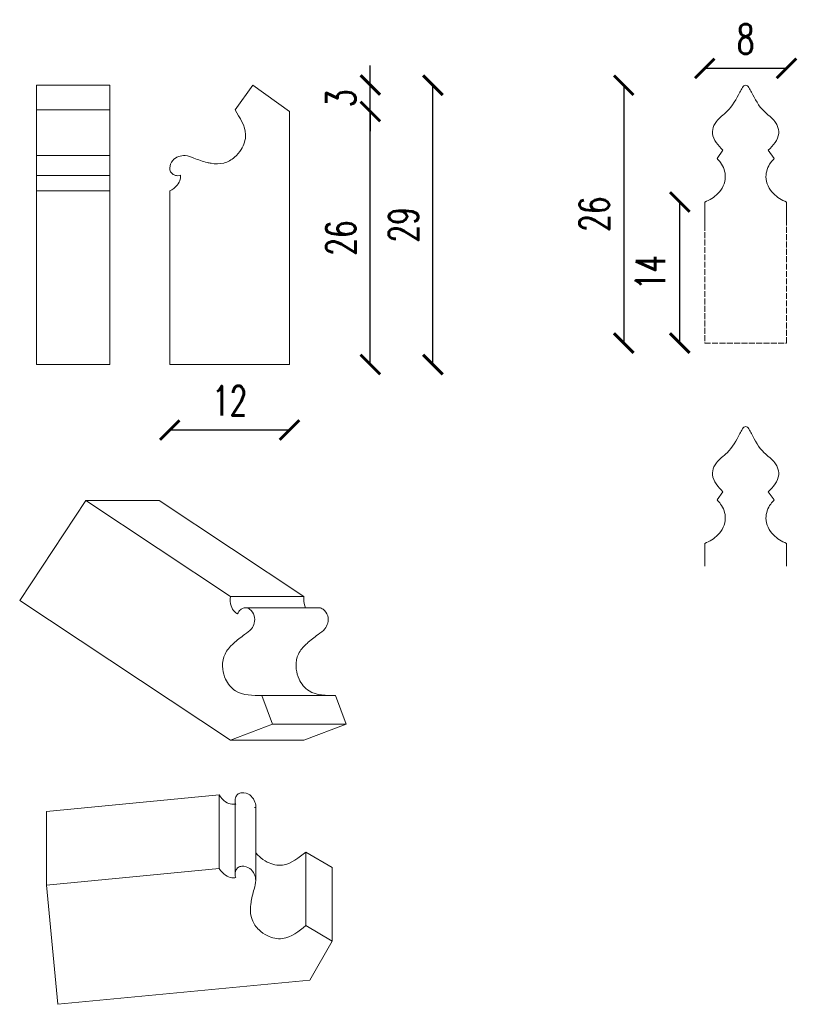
# Model space of a CAD drawing. Header units: millimetres. Extents: x -37887 to 94344, y -69777 to 116976.
# Tile 20 of 205: x 6866 to 7659, y 18589 to 19594. Entities that reach past the tile are written whole.
import ezdxf

# ---------------------------------------------------------------- set-up
doc = ezdxf.new("R2010")
doc.units = ezdxf.units.MM
doc.linetypes.add('ACAD_ISO02W100', pattern=[15, 12, -3])
doc.layers.add('01_inwentaryzacja', color=8, linetype='Continuous', lineweight=9)
doc.layers.add('0_WYMIAROWANIE', color=6, linetype='Continuous', lineweight=9)
doc.styles.add('ROMANS', font='romans', dxfattribs={"width": 0.7})
doc.dimstyles.new('MAŁE WYMIARY', dxfattribs={"dimtxt": 30, "dimasz": 20, "dimexe": 0.18, "dimexo": 0.0625, "dimgap": 15, "dimtad": 1, "dimtoh": 1, "dimdec": 0, "dimlfac": 0.1, "dimzin": 0, "dimdsep": 46, "dimtxsty": 'ROMANS', "dimblk": 'ARCHTICK', "dimcen": 0.09, "dimse1": 1, "dimse2": 1, "dimadec": 0, "dimazin": 0, "dimtfac": 1, "dimtdec": 0, "dimtix": 1, "dimtmove": 1, "dimatfit": 3, "dimldrblk": 'ARCHTICK', "dimfxl": 0, "dimtolj": 1, "dimtzin": 0, "dimarcsym": 0})

# ---------------------------------------------------------------- blocks, each defined once
blk = doc.blocks.new('_ARCHTICK')
at = {"color": 0, "linetype": 'ByBlock', "const_width": 0.15}
blk.add_lwpolyline([(-0.5, -0.5), (0.5, 0.5)], dxfattribs=at)
blk = doc.blocks.new('*D145')
at = {"layer": '0_WYMIAROWANIE', "color": 0, "lineweight": -2}
blk.add_line((7482.2, 19526.8), (7482.2, 19263.7), dxfattribs=at)
at = {"layer": 'Defpoints', "color": 0}
for p in [(7606.6, 19526.8), (7482.2, 19263.7), (7606.6, 19263.7)]:
    blk.add_point(p, dxfattribs=at)
at = {"layer": '0_WYMIAROWANIE', "color": 0, "lineweight": -2, "xscale": 20, "yscale": 20, "zscale": 20}
for p, rotation in [((7482.2, 19526.8), 90), ((7482.2, 19263.7), 270)]:
    blk.add_blockref('_ARCHTICK', p, dxfattribs=dict(at, rotation=rotation))
at = {"layer": '0_WYMIAROWANIE', "color": 0, "insert": (7452.2, 19395.2), "char_height": 30, "attachment_point": 5, "rotation": 90, "style": 'ROMANS'}
blk.add_mtext('\\A1;26', dxfattribs=at)
blk = doc.blocks.new('*D146')
at = {"layer": '0_WYMIAROWANIE', "color": 0, "lineweight": -2}
blk.add_line((7648.3, 19544), (7564.9, 19544), dxfattribs=at)
at = {"layer": 'Defpoints', "color": 0}
for p in [(7564.9, 19544), (7564.9, 19239), (7648.3, 19239)]:
    blk.add_point(p, dxfattribs=at)
at = {"layer": '0_WYMIAROWANIE', "color": 0, "lineweight": -2, "xscale": 20, "yscale": 20, "zscale": 20, "rotation": 180}
blk.add_blockref('_ARCHTICK', (7564.9, 19544), dxfattribs=at)
at = {"layer": '0_WYMIAROWANIE', "color": 0, "lineweight": -2, "xscale": 20, "yscale": 20, "zscale": 20}
blk.add_blockref('_ARCHTICK', (7648.3, 19544), dxfattribs=at)
at = {"layer": '0_WYMIAROWANIE', "color": 0, "insert": (7606.6, 19574), "char_height": 30, "attachment_point": 5, "style": 'ROMANS'}
blk.add_mtext('\\A1;8', dxfattribs=at)
blk = doc.blocks.new('*D147')
at = {"layer": '0_WYMIAROWANIE', "color": 0, "lineweight": -2}
blk.add_line((7539.4, 19263.7), (7539.4, 19407.6), dxfattribs=at)
at = {"layer": 'Defpoints', "color": 0}
for p in [(7539.4, 19407.6), (7564.9, 19407.6), (7564.9, 19263.7)]:
    blk.add_point(p, dxfattribs=at)
at = {"layer": '0_WYMIAROWANIE', "color": 0, "lineweight": -2, "xscale": 20, "yscale": 20, "zscale": 20}
for p, rotation in [((7539.4, 19407.6), 90), ((7539.4, 19263.7), 270)]:
    blk.add_blockref('_ARCHTICK', p, dxfattribs=dict(at, rotation=rotation))
at = {"layer": '0_WYMIAROWANIE', "color": 0, "insert": (7509.4, 19335.6), "char_height": 30, "attachment_point": 5, "rotation": 90, "style": 'ROMANS'}
blk.add_mtext('\\A1;14', dxfattribs=at)
blk = doc.blocks.new('*D148')
at = {"layer": '0_WYMIAROWANIE', "color": 0, "lineweight": -2}
blk.add_line((7223.5, 19241.8), (7223.5, 19500), dxfattribs=at)
at = {"layer": 'Defpoints', "color": 0}
for p in [(7141, 19500), (7223.5, 19500), (7141, 19241.8)]:
    blk.add_point(p, dxfattribs=at)
at = {"layer": '0_WYMIAROWANIE', "color": 0, "lineweight": -2, "xscale": 20, "yscale": 20, "zscale": 20}
for p, rotation in [((7223.5, 19500), 90), ((7223.5, 19241.8), 270)]:
    blk.add_blockref('_ARCHTICK', p, dxfattribs=dict(at, rotation=rotation))
at = {"layer": '0_WYMIAROWANIE', "color": 0, "insert": (7193.5, 19370.9), "char_height": 30, "attachment_point": 5, "rotation": 90, "style": 'ROMANS'}
blk.add_mtext('\\A1;26', dxfattribs=at)
blk = doc.blocks.new('*D149')
at = {"layer": '0_WYMIAROWANIE', "color": 0, "lineweight": -2}
for p, q in [((7223.5, 19527), (7223.5, 19547)), ((7223.5, 19500), (7223.5, 19527)), ((7223.5, 19500), (7223.5, 19480))]:
    blk.add_line(p, q, dxfattribs=at)
at = {"layer": 'Defpoints', "color": 0}
for p in [(7103.7, 19527), (7223.5, 19527), (7141, 19500)]:
    blk.add_point(p, dxfattribs=at)
at = {"layer": '0_WYMIAROWANIE', "color": 0, "lineweight": -2, "xscale": 20, "yscale": 20, "zscale": 20}
for p, rotation in [((7223.5, 19527), 270), ((7223.5, 19500), 90)]:
    blk.add_blockref('_ARCHTICK', p, dxfattribs=dict(at, rotation=rotation))
at = {"layer": '0_WYMIAROWANIE', "color": 0, "insert": (7193.5, 19513.5), "char_height": 30, "attachment_point": 5, "rotation": 90, "style": 'ROMANS'}
blk.add_mtext('\\A1;3', dxfattribs=at)
blk = doc.blocks.new('*D150')
at = {"layer": '0_WYMIAROWANIE', "color": 0, "lineweight": -2}
blk.add_line((7141, 19174.9), (7018.8, 19174.9), dxfattribs=at)
at = {"layer": 'Defpoints', "color": 0}
for p in [(7018.8, 19241.8), (7141, 19241.8), (7018.8, 19174.9)]:
    blk.add_point(p, dxfattribs=at)
at = {"layer": '0_WYMIAROWANIE', "color": 0, "lineweight": -2, "xscale": 20, "yscale": 20, "zscale": 20, "rotation": 180}
blk.add_blockref('_ARCHTICK', (7018.8, 19174.9), dxfattribs=at)
at = {"layer": '0_WYMIAROWANIE', "color": 0, "lineweight": -2, "xscale": 20, "yscale": 20, "zscale": 20}
blk.add_blockref('_ARCHTICK', (7141, 19174.9), dxfattribs=at)
at = {"layer": '0_WYMIAROWANIE', "color": 0, "insert": (7079.9, 19204.9), "char_height": 30, "attachment_point": 5, "style": 'ROMANS'}
blk.add_mtext('\\A1;12', dxfattribs=at)
blk = doc.blocks.new('*D151')
at = {"layer": '0_WYMIAROWANIE', "color": 0, "lineweight": -2}
blk.add_line((7287.4, 19241.8), (7287.4, 19526.8), dxfattribs=at)
at = {"layer": 'Defpoints', "color": 0}
for p in [(7103.6, 19526.8), (7287.4, 19526.8), (7141, 19241.8)]:
    blk.add_point(p, dxfattribs=at)
at = {"layer": '0_WYMIAROWANIE', "color": 0, "lineweight": -2, "xscale": 20, "yscale": 20, "zscale": 20}
for p, rotation in [((7287.4, 19526.8), 90), ((7287.4, 19241.8), 270)]:
    blk.add_blockref('_ARCHTICK', p, dxfattribs=dict(at, rotation=rotation))
at = {"layer": '0_WYMIAROWANIE', "color": 0, "insert": (7257.4, 19384.3), "char_height": 30, "attachment_point": 5, "rotation": 90, "style": 'ROMANS'}
blk.add_mtext('\\A1;29', dxfattribs=at)

msp = doc.modelspace()

# ---------------------------------------------------------------- linework, layer by layer
at = {"layer": '01_inwentaryzacja'}
for p, q in [((6882.7, 19526.8), (6957.7, 19526.8)), ((6882.7, 19526.8), (6882.7, 19241.8)), ((6957.7, 19526.8), (6957.7, 19241.8)), ((7085.4, 19501.6), (7103.6, 19526.8)), ((7103.6, 19526.8), (7141, 19500)), ((6882.7, 19501.6), (6957.7, 19501.6)), ((7141, 19500), (7141, 19241.8)), ((6882.7, 19455), (6957.7, 19455)), ((7583.5, 19460.4), (7577.4, 19452.1)), ((7629.7, 19460.4), (7635.9, 19452.1)), ((6882.7, 19434.7), (6957.7, 19434.7)), ((6882.7, 19419), (6957.7, 19419)), ((7018.8, 19419), (7018.8, 19241.8)), ((7564.9, 19407.6), (7564.9, 19384.2)), ((7648.3, 19407.6), (7648.3, 19384.2)), ((6882.7, 19241.8), (6957.7, 19241.8)), ((7018.8, 19241.8), (7141, 19241.8)), ((7583.5, 19112), (7577.4, 19103.8)), ((7629.7, 19112), (7635.9, 19103.8)), ((6933.1, 19102.9), (6865.6, 19001)), ((7080.8, 19005), (6933.1, 19102.9)), ((6933.1, 19102.9), (7008.1, 19102.9)), ((7155.8, 19005), (7008.1, 19102.9)), ((7564.9, 19059.3), (7564.9, 19035.9)), ((7648.3, 19059.3), (7648.3, 19035.9)), ((7080.8, 18858.3), (6865.6, 19001)), ((7080.8, 19005), (7155.8, 19005)), ((7096.1, 18993.6), (7171.1, 18993.6)), ((7112.9, 18903.9), (7123.8, 18874.7)), ((7112.9, 18903.9), (7187.9, 18903.9)), ((7187.9, 18903.9), (7198.8, 18874.7)), ((7123.8, 18874.7), (7080.8, 18858.3)), ((7123.8, 18874.7), (7198.8, 18874.7)), ((7198.8, 18874.7), (7155.8, 18858.3)), ((7080.8, 18858.3), (7155.8, 18858.3)), ((7069.3, 18802.5), (6892.9, 18785.6)), ((7069.3, 18727.5), (7069.3, 18802.5)), ((7085.5, 18722.6), (7085.5, 18797.6)), ((7106.6, 18789.9), (7105.4, 18789.9)), ((7106.6, 18714.9), (7106.6, 18789.9)), ((6892.9, 18710.6), (6892.9, 18785.6)), ((7157.8, 18669.2), (7157.8, 18744.2)), ((7157.8, 18744.2), (7184.7, 18728.4)), ((7069.3, 18727.5), (6892.9, 18710.6)), ((7184.7, 18653.4), (7184.7, 18728.4)), ((6892.9, 18710.6), (6904.6, 18588.9)), ((7157.8, 18669.2), (7184.7, 18653.4)), ((7184.7, 18653.4), (7161.6, 18613.6)), ((7161.6, 18613.6), (6904.6, 18588.9))]:
    msp.add_line(p, q, dxfattribs=at)
at = {"layer": '01_inwentaryzacja', "linetype": 'ACAD_ISO02W100', "ltscale": 0.5}
for p, q in [((7564.9, 19384.2), (7564.9, 19263.7)), ((7648.3, 19263.7), (7648.3, 19384.2)), ((7564.9, 19263.7), (7648.3, 19263.7))]:
    msp.add_line(p, q, dxfattribs=at)
at = {"layer": '01_inwentaryzacja'}
for points, knots in [([(7606.6, 19526.8), (7606, 19526.7), (7604.5, 19526.4), (7602.7, 19523.5), (7598, 19514.5), (7590.9, 19501), (7578.4, 19492.9), (7573.5, 19484.8), (7571.3, 19473.2), (7578.5, 19465.2), (7583.5, 19460.4)], [0, 0, 0, 0, 1.879765, 4.244662, 9.744544, 33.086272, 48.201506, 52.941576, 61.357863, 81.485076, 81.485076, 81.485076, 81.485076]), ([(7606.6, 19526.8), (7607.3, 19526.7), (7608.7, 19526.4), (7610.5, 19523.5), (7615.2, 19514.5), (7622.3, 19501), (7634.8, 19492.9), (7639.7, 19484.8), (7641.9, 19473.2), (7634.7, 19465.2), (7629.7, 19460.4)], [0, 0, 0, 0, 1.879765, 4.244662, 9.744544, 33.086272, 48.201506, 52.941576, 61.357863, 81.485076, 81.485076, 81.485076, 81.485076]), ([(7029.7, 19434.9), (7028.8, 19434.7), (7026.2, 19434.2), (7022.4, 19435.3), (7019.2, 19438.3), (7018.3, 19443.8), (7021, 19450.3), (7027.5, 19454.5), (7035.4, 19455.6), (7044.9, 19451.6), (7053.6, 19448.7), (7063.8, 19446.4), (7074.1, 19446.2), (7084.9, 19452.5), (7093.3, 19462.3), (7099.5, 19480.6), (7090.1, 19493.7), (7085.4, 19501.6)], [0, 0, 0, 0, 190.717452, 521.447454, 775.157505, 1048.279828, 1612.047537, 2115.472367, 2573.899383, 3197.469403, 4181.371417, 4473.705698, 5353.76649, 6220.202384, 6926.17271, 8008.898592, 9884.59045, 9884.59045, 9884.59045, 9884.59045]), ([(7577.4, 19452.1), (7578.6, 19450.7), (7583.3, 19445.6), (7588.3, 19432.1), (7580, 19415.4), (7569.8, 19409.8), (7564.9, 19407.6)], [0, 0, 0, 0, 5.685648, 21.007332, 39.714233, 55.512775, 55.512775, 55.512775, 55.512775]), ([(7635.9, 19452.1), (7634.6, 19450.7), (7629.9, 19445.6), (7625, 19432.1), (7633.2, 19415.4), (7643.5, 19409.8), (7648.3, 19407.6)], [0, 0, 0, 0, 5.685648, 21.007332, 39.714233, 55.512775, 55.512775, 55.512775, 55.512775]), ([(7029.7, 19434.9), (7029.7, 19433.5), (7029.7, 19429.9), (7026.1, 19423.8), (7021.7, 19420.3), (7018.8, 19419)], [0, 0, 0, 0, 277.887239, 731.451425, 1390.051141, 1390.051141, 1390.051141, 1390.051141]), ([(7606.6, 19178.5), (7606, 19178.4), (7604.5, 19178.1), (7602.7, 19175.1), (7598, 19166.1), (7590.9, 19152.6), (7578.4, 19144.6), (7573.5, 19136.4), (7571.3, 19124.9), (7578.5, 19116.8), (7583.5, 19112)], [0, 0, 0, 0, 1.879765, 4.244662, 9.744544, 33.086272, 48.201506, 52.941576, 61.357863, 81.485076, 81.485076, 81.485076, 81.485076]), ([(7606.6, 19178.5), (7607.3, 19178.4), (7608.7, 19178.1), (7610.5, 19175.1), (7615.2, 19166.1), (7622.3, 19152.6), (7634.8, 19144.6), (7639.7, 19136.4), (7641.9, 19124.9), (7634.7, 19116.8), (7629.7, 19112)], [0, 0, 0, 0, 1.879765, 4.244662, 9.744544, 33.086272, 48.201506, 52.941576, 61.357863, 81.485076, 81.485076, 81.485076, 81.485076]), ([(7577.4, 19103.8), (7578.6, 19102.4), (7583.3, 19097.2), (7588.3, 19083.7), (7580, 19067.1), (7569.8, 19061.4), (7564.9, 19059.3)], [0, 0, 0, 0, 5.685648, 21.007332, 39.714233, 55.512775, 55.512775, 55.512775, 55.512775]), ([(7635.9, 19103.8), (7634.6, 19102.4), (7629.9, 19097.2), (7625, 19083.7), (7633.2, 19067.1), (7643.5, 19061.4), (7648.3, 19059.3)], [0, 0, 0, 0, 5.685648, 21.007332, 39.714233, 55.512775, 55.512775, 55.512775, 55.512775]), ([(7088, 18987.2), (7086.9, 18987.9), (7083.9, 18989.9), (7080.7, 18996.2), (7080.3, 19001.8), (7080.8, 19005)], [0, 0, 0, 0, 277.887239, 731.451425, 1390.051141, 1390.051141, 1390.051141, 1390.051141]), ([(7157.2, 18993.6), (7157, 18994.2), (7155.6, 18997.9), (7155.3, 19001.8), (7155.8, 19005)], [603.031321, 603.031321, 603.031321, 603.031321, 731.451425, 1390.051141, 1390.051141, 1390.051141, 1390.051141]), ([(7088, 18987.2), (7088.4, 18988), (7089.4, 18990.4), (7092.4, 18993), (7096.7, 18994), (7101.7, 18991.7), (7105.7, 18985.8), (7105.6, 18978.1), (7102.2, 18970.9), (7093.6, 18965.2), (7086.3, 18959.6), (7078.7, 18952.3), (7072.9, 18943.8), (7072.2, 18931.4), (7075.8, 18918.9), (7087.6, 18903.7), (7103.7, 18904.2), (7112.9, 18903.9)], [0, 0, 0, 0, 190.717452, 521.447454, 775.157505, 1048.279828, 1612.047537, 2115.472367, 2573.899383, 3197.469403, 4181.371417, 4473.705698, 5353.76649, 6220.202384, 6926.17271, 8008.898592, 9884.59045, 9884.59045, 9884.59045, 9884.59045]), ([(7171, 18993.6), (7171.2, 18993.6), (7172.7, 18993.5), (7176.7, 18991.7), (7180.7, 18985.8), (7180.6, 18978.1), (7177.2, 18970.9), (7168.6, 18965.2), (7161.3, 18959.6), (7153.7, 18952.3), (7147.9, 18943.8), (7147.2, 18931.4), (7150.8, 18918.9), (7162.6, 18903.7), (7178.7, 18904.2), (7187.9, 18903.9)], [739.41442, 739.41442, 739.41442, 739.41442, 775.157505, 1048.279828, 1612.047537, 2115.472367, 2573.899383, 3197.469403, 4181.371417, 4473.705698, 5353.76649, 6220.202384, 6926.17271, 8008.898592, 9884.59045, 9884.59045, 9884.59045, 9884.59045]), ([(7086.1, 18793.2), (7084.7, 18793.1), (7081.1, 18792.7), (7074.7, 18795.7), (7070.8, 18799.7), (7069.3, 18802.5)], [0, 0, 0, 0, 277.887239, 731.451425, 1390.051141, 1390.051141, 1390.051141, 1390.051141]), ([(7086.1, 18793.2), (7085.8, 18794.1), (7085.1, 18796.6), (7085.8, 18800.5), (7088.5, 18804), (7093.9, 18805.4), (7100.6, 18803.3), (7105.4, 18797.3), (7106.6, 18792.4), (7106.6, 18790.1), (7106.6, 18789.9)], [0, 0, 0, 0, 190.717452, 521.447454, 775.157505, 1048.279828, 1612.047537, 2115.472367, 2573.899383, 2603.252034, 2603.252034, 2603.252034, 2603.252034]), ([(7106.6, 18743.6), (7107.6, 18742.3), (7111, 18738.5), (7119.5, 18732.5), (7138.3, 18728.1), (7150.5, 18738.7), (7157.8, 18744.2)], [5883.445386, 5883.445386, 5883.445386, 5883.445386, 6220.202384, 6926.17271, 8008.898592, 9884.59045, 9884.59045, 9884.59045, 9884.59045]), ([(7086.1, 18718.2), (7085.8, 18719.1), (7085.1, 18721.6), (7085.8, 18725.5), (7088.5, 18729), (7093.9, 18730.4), (7100.6, 18728.3), (7105.4, 18722.3), (7107.3, 18714.5), (7104.2, 18704.7), (7102.1, 18695.7), (7100.8, 18685.3), (7101.7, 18675), (7108.9, 18664.9), (7119.5, 18657.5), (7138.3, 18653.1), (7150.5, 18663.7), (7157.8, 18669.2)], [0, 0, 0, 0, 190.717452, 521.447454, 775.157505, 1048.279828, 1612.047537, 2115.472367, 2573.899383, 3197.469403, 4181.371417, 4473.705698, 5353.76649, 6220.202384, 6926.17271, 8008.898592, 9884.59045, 9884.59045, 9884.59045, 9884.59045]), ([(7086.1, 18718.2), (7084.7, 18718.1), (7081.1, 18717.7), (7074.7, 18720.7), (7070.8, 18724.7), (7069.3, 18727.5)], [0, 0, 0, 0, 277.887239, 731.451425, 1390.051141, 1390.051141, 1390.051141, 1390.051141])]:
    msp.add_open_spline(points, degree=3, knots=knots, dxfattribs=at)

# ---------------------------------------------------------------- dimensions: what is measured, and where the dimension line sits
at = {"layer": '0_WYMIAROWANIE'}
for base, p1, p2, picture, middle in [((7564.9, 19544), (7648.3, 19239), (7564.9, 19239), '*D146', (7606.6, 19574)), ((7018.8, 19174.9), (7141, 19241.8), (7018.8, 19241.8), '*D150', (7079.9, 19204.9))]:
    dim = msp.add_linear_dim(base=base, p1=p1, p2=p2, dimstyle='MAŁE WYMIARY', dxfattribs=at)
    dim.commit()
    dim.dimension.update_dxf_attribs({"geometry": picture, "text_midpoint": middle})
for base, p1, p2, picture, middle in [((7223.5, 19527), (7141, 19500), (7103.7, 19527), '*D149', (7193.5, 19513.5)), ((7287.4221249, 19526.8229792), (7141.0308544, 19241.8229792), (7103.6053147, 19526.8229792), '*D151', (7257.4221249, 19384.3229792)), ((7482.2, 19263.7), (7606.6, 19526.8), (7606.6, 19263.7), '*D145', (7452.2, 19395.2)), ((7223.5, 19500), (7141, 19241.8), (7141, 19500), '*D148', (7193.5, 19370.9)), ((7539.4, 19407.6), (7564.9, 19263.7), (7564.9, 19407.6), '*D147', (7509.4, 19335.6))]:
    dim = msp.add_linear_dim(base=base, p1=p1, p2=p2, angle=90, dimstyle='MAŁE WYMIARY', dxfattribs=at)
    dim.commit()
    dim.dimension.update_dxf_attribs({"geometry": picture, "text_midpoint": middle})

doc.saveas('drawing.dxf')
